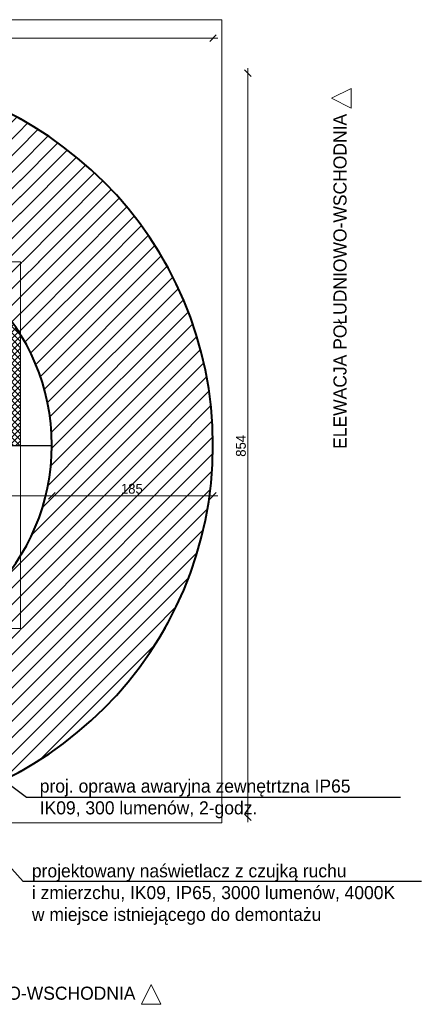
# Model space of a CAD drawing. Header units: centimetres. Extents: x 13236 to 130629, y -361 to 3059.
# Tile 6 of 71: x 14825 to 15286, y 328 to 1458. Entities that reach past the tile are written whole.
import ezdxf

# ---------------------------------------------------------------- set-up
doc = ezdxf.new("R2010")
doc.units = ezdxf.units.CM
doc.header["$MEASUREMENT"] = 0
doc.linetypes.add('Wipeout_Contour', pattern=[100, 0, -100])
for name, color, linetype, lineweight in [('0_Nr_pióra__1', 7, 'Continuous', 13), ('0_Nr_pióra__28', 7, 'Continuous', 25), ('0_Nr_pióra__61', 251, 'Continuous', 13), ('inw_legenda_Nr_pióra__1', 7, 'Continuous', 13), ('inw_wymiarowanie_Nr_pióra__1', 7, 'Continuous', 13), ('inw_ściany zewnętrzne_Nr_pióra__168', 7, 'Continuous', 5), ('inw_ściany zewnętrzne_Nr_pióra__27', 7, 'Continuous', 40), ('inw_ściany zewnętrzne_Nr_pióra__87', 7, 'Continuous', 13), ('Rozbiórka_0_Nr_pióra__1', 7, 'Continuous', 13), ('Rozbiórka_0_Nr_pióra__121', 255, 'Continuous', 0)]:
    doc.layers.add(name, color=color, linetype=linetype, lineweight=lineweight)
doc.layers.add('inw_wymiarowanie', color=7, linetype='Continuous')
doc.layers.add('inw_ściany zewnętrzne', color=7, linetype='Continuous')
doc.styles.add('STYL_AUTOMATYCZNY_1', font='GOTHIC.TTF')
doc.dimstyles.new('STYL_AUTOMATYCZNY__1', dxfattribs={"dimtxt": 11.25, "dimasz": 7.125, "dimexe": 0.18, "dimexo": 0.0625, "dimgap": 0.09, "dimtad": 1, "dimtih": 1, "dimtoh": 1, "dimdec": 0, "dimzin": 0, "dimdsep": 46, "dimtxsty": 'STYL_AUTOMATYCZNY_1', "dimblk": 'ARROWHEAD_6', "dimblk1": 'ARROWHEAD_6', "dimblk2": 'ARROWHEAD_6', "dimcen": 0.09, "dimse1": 1, "dimse2": 1, "dimclrd": 256, "dimclre": 256, "dimclrt": 256, "dimadec": 1, "dimazin": 0, "dimtfac": 1, "dimtdec": 4, "dimtmove": 0, "dimatfit": 3, "dimfxl": 1, "dimtolj": 1, "dimtzin": 0, "dimarcsym": 0})
doc.dimstyles.new('STYL_AUTOMATYCZNY__2', dxfattribs={"dimtxt": 11.25, "dimasz": 7.125, "dimexe": 0.18, "dimexo": 0.0625, "dimgap": 0.09, "dimtad": 1, "dimdec": 0, "dimzin": 0, "dimdsep": 46, "dimtxsty": 'STYL_AUTOMATYCZNY_1', "dimblk": 'ARROWHEAD_6', "dimblk1": 'ARROWHEAD_6', "dimblk2": 'ARROWHEAD_6', "dimcen": 0.09, "dimse1": 1, "dimse2": 1, "dimclrd": 256, "dimclre": 256, "dimclrt": 256, "dimadec": 1, "dimazin": 0, "dimtfac": 1, "dimtdec": 4, "dimtmove": 0, "dimatfit": 3, "dimfxl": 1, "dimtolj": 1, "dimtzin": 0, "dimarcsym": 0})
pattern_1 = [(45, (7331.23, 289.463), (-9.545941, 9.545941), [])]

# ---------------------------------------------------------------- blocks, each defined once
blk = doc.blocks.new('Strop_23_4', base_point=(14862.2, 969.1))
at = {"layer": '0_Nr_pióra__1', "linetype": 'Continuous', "flags": 128}
blk.add_lwpolyline([(14862.2, 969.1), (14503.2, 969.1), (14503.2, 758.2, 0.569792)], format="xyb", close=True, dxfattribs=at)
blk = doc.blocks.new('Ściana_7_4', base_point=(14172.5, 1458.3))
at = {"linetype": 'Wipeout_Contour', "ltscale": 42930.189596}
blk.add_wipeout([(14412.5, 1180.3), (14172.5, 1458.3), (14172.5, 1180.3)], dxfattribs=at).dxf.layer = 'inw_ściany zewnętrzne'
at = {"linetype": 'Wipeout_Contour', "ltscale": 45103.693866}
blk.add_wipeout([(14826.2, 1180.3), (15057.2, 1180.3), (15057.2, 1458.3)], dxfattribs=at).dxf.layer = 'inw_ściany zewnętrzne'
at = {"linetype": 'Wipeout_Contour', "ltscale": 44899.133809}
blk.add_wipeout([(14826.2, 1180.3), (15057.2, 1458.3), (14826.2, 1458.3)], dxfattribs=at).dxf.layer = 'inw_ściany zewnętrzne'
at = {"layer": 'inw_ściany zewnętrzne_Nr_pióra__87', "linetype": 'Continuous', "flags": 128}
blk.add_lwpolyline([(15057.2, 1458.3), (15057.2, 1180.3)], dxfattribs=at)
at = {"linetype": 'Wipeout_Contour', "ltscale": 58717.816648}
blk.add_wipeout([(14412.5, 1180.3), (14826.2, 1180.3), (14826.2, 1458.3), (14412.5, 1458.3)], dxfattribs=at).dxf.layer = 'inw_ściany zewnętrzne'
at = {"linetype": 'Wipeout_Contour', "ltscale": 43193.81165}
blk.add_wipeout([(14412.5, 1458.3), (14172.5, 1458.3), (14412.5, 1180.3)], dxfattribs=at).dxf.layer = 'inw_ściany zewnętrzne'
at = {"layer": 'inw_ściany zewnętrzne_Nr_pióra__87', "linetype": 'Continuous', "flags": 128}
for points in [[(14172.5, 1458.3), (14172.5, 1180.3)], [(15057.2, 1458.3), (14172.5, 1458.3)], [(14412.5, 1180.3), (14826.2, 1180.3)]]:
    blk.add_lwpolyline(points, dxfattribs=at)
blk = doc.blocks.new('Ściana_8_4', base_point=(15057.2, 1458.3))
at = {"linetype": 'Wipeout_Contour', "ltscale": 44748.904228}
blk.add_wipeout([(14826.2, 536.8), (15057.2, 536.8), (14826.2, 759.8)], dxfattribs=at).dxf.layer = 'inw_ściany zewnętrzne'
at = {"linetype": 'Wipeout_Contour', "ltscale": 44988.391529}
blk.add_wipeout([(14826.2, 759.8), (15057.2, 536.8), (15057.2, 759.8)], dxfattribs=at).dxf.layer = 'inw_ściany zewnętrzne'
at = {"layer": 'inw_ściany zewnętrzne_Nr_pióra__87', "linetype": 'Continuous', "flags": 128}
blk.add_lwpolyline([(15057.2, 536.8), (14826.2, 536.8)], dxfattribs=at)
at = {"linetype": 'Wipeout_Contour', "ltscale": 59898.631621}
blk.add_wipeout([(14826.2, 1180.3), (14826.2, 759.8), (15057.2, 759.8), (15057.2, 1180.3)], dxfattribs=at).dxf.layer = 'inw_ściany zewnętrzne'
at = {"layer": 'inw_ściany zewnętrzne_Nr_pióra__87', "linetype": 'Continuous', "flags": 128}
for points in [[(14826.2, 1180.3), (14826.2, 759.8)], [(15057.2, 536.8), (15057.2, 1180.3)]]:
    blk.add_lwpolyline(points, dxfattribs=at)
blk = doc.blocks.new('Ściana_9_4', base_point=(15057.2, 536.8))
at = {"linetype": 'Wipeout_Contour', "ltscale": 58536.708857}
blk.add_wipeout([(14826.2, 759.8), (14412.5, 759.8), (14412.5, 536.8), (14826.2, 536.8)], dxfattribs=at).dxf.layer = 'inw_ściany zewnętrzne'
at = {"layer": 'inw_ściany zewnętrzne_Nr_pióra__87', "linetype": 'Continuous', "flags": 128}
for points in [[(14826.2, 759.8), (14412.5, 759.8)], [(14412.5, 536.8), (14826.2, 536.8)]]:
    blk.add_lwpolyline(points, dxfattribs=at)
blk = doc.blocks.new('*D118', base_point=(7331.2, 289.5))
at = {"layer": 'inw_wymiarowanie_Nr_pióra__1', "linetype": 'Continuous'}
for p, q in [((14187.6, 1437), (14193.2, 1437)), ((14197, 1440.8), (14189.5, 1433.3)), ((14193.2, 1437), (15047.2, 1437)), ((15043.5, 1433.3), (15051, 1440.8)), ((15047.2, 1437), (15052.9, 1437))]:
    blk.add_line(p, q, dxfattribs=at)
at = {"layer": 'inw_wymiarowanie_Nr_pióra__1', "insert": (14607.1, 1439.3), "char_height": 11.25, "attachment_point": 7, "style": 'STYL_AUTOMATYCZNY_1'}
blk.add_mtext('\\A1;{\\pql;\\fCentury Gothic|b0|i0|c238|p34;854}', dxfattribs=at)
blk = doc.blocks.new('ARROWHEAD_6')
at = {"linetype": 'Continuous'}
for p, q in [((0, 0), (-1, 0)), ((-0.5, -0.5), (0.5, 0.5))]:
    blk.add_line(p, q, dxfattribs=at)
blk = doc.blocks.new('*D119', base_point=(7331.2, 289.5))
at = {"layer": 'inw_wymiarowanie_Nr_pióra__1', "linetype": 'Continuous'}
for p, q in [((15087.2, 1396.9), (15087.2, 1402.5)), ((15091, 1393.1), (15083.5, 1400.6)), ((15087.2, 542.9), (15087.2, 1396.9)), ((15083.5, 546.6), (15091, 539.1)), ((15087.2, 537.3), (15087.2, 542.9))]:
    blk.add_line(p, q, dxfattribs=at)
at = {"layer": 'inw_wymiarowanie_Nr_pióra__1', "insert": (15085, 956.7), "char_height": 11.25, "attachment_point": 7, "rotation": 90, "style": 'STYL_AUTOMATYCZNY_1'}
blk.add_mtext('\\A1;{\\pql;\\fCentury Gothic|b0|i0|c238|p34;854}', dxfattribs=at)
blk = doc.blocks.new('Elewacja_5_4', base_point=(13797.5, 328.4))
at = {"layer": '0_Nr_pióra__61', "insert": (14928.1, 333.4), "char_height": 15, "attachment_point": 9, "style": 'STYL_AUTOMATYCZNY_1'}
blk.add_mtext('\\A1;{\\pqr;\\pt0;\\fCentury Gothic|b0|i0|c238|p34;ELEWACJA PÓŁNOCNO-WSCHODNIA}', dxfattribs=at)
at = {"linetype": 'Wipeout_Contour', "ltscale": 44849.744504}
blk.add_wipeout([(14934.9, 328.4), (14957.4, 328.4), (14946.1, 350.9)], dxfattribs=at)
at = {"layer": '0_Nr_pióra__61', "linetype": 'Continuous', "flags": 128}
blk.add_lwpolyline([(14934.9, 328.4), (14957.4, 328.4), (14946.1, 350.9)], close=True, dxfattribs=at)
blk = doc.blocks.new('Elewacja_8_4', base_point=(15207.2, -103.2))
at = {"layer": '0_Nr_pióra__61', "insert": (15202.2, 952.1), "char_height": 15, "attachment_point": 9, "rotation": 90, "style": 'STYL_AUTOMATYCZNY_1'}
blk.add_mtext('\\A1;{\\pqr;\\pt0;\\fCentury Gothic|b0|i0|c238|p34;ELEWACJA POŁUDNIOWO-WSCHODNIA}', dxfattribs=at)
at = {"linetype": 'Wipeout_Contour', "ltscale": 45691.484154}
blk.add_wipeout([(15207.2, 958.8), (15207.2, 981.3), (15184.7, 970.1)], dxfattribs=at)
at = {"layer": '0_Nr_pióra__61', "linetype": 'Continuous', "flags": 128}
blk.add_lwpolyline([(15207.2, 958.8), (15207.2, 981.3), (15184.7, 970.1)], close=True, dxfattribs=at)
blk = doc.blocks.new('Ściana_11_4', base_point=(14862.2, 970))
at = {"layer": 'inw_ściany zewnętrzne_Nr_pióra__168', "linetype": 'Continuous'}
h = blk.add_hatch(dxfattribs=at)
h.set_pattern_fill('Bloczki_ceramiczne_0004', color=256, style=0, pattern_type=2)
h.set_pattern_definition(pattern_1)
h.paths.add_polyline_path([(15047.2, 970, 1), (14193.2, 970), (14378.2, 970, -1), (14862.2, 970)])
at = {"layer": 'inw_ściany zewnętrzne_Nr_pióra__27', "linetype": 'Continuous'}
for radius in [427, 242]:
    blk.add_arc((14620.2, 970), radius, 0, 180, dxfattribs=at)
blk = doc.blocks.new('Ściana_12_4', base_point=(14378.2, 970))
at = {"layer": 'inw_ściany zewnętrzne_Nr_pióra__168', "linetype": 'Continuous'}
h = blk.add_hatch(dxfattribs=at)
h.set_pattern_fill('Bloczki_ceramiczne_0004', color=256, style=0, pattern_type=2)
h.set_pattern_definition(pattern_1)
h.paths.add_polyline_path([(14193.2, 970, 1), (15047.2, 970), (14862.2, 970, -1), (14378.2, 970)])
at = {"layer": 'inw_ściany zewnętrzne_Nr_pióra__27', "linetype": 'Continuous'}
for radius in [427, 242]:
    blk.add_arc((14620.2, 970), radius, 180, 0, dxfattribs=at)
blk = doc.blocks.new('*D144', base_point=(7331.2, 289.5))
at = {"layer": 'inw_wymiarowanie_Nr_pióra__1', "linetype": 'Continuous'}
for p, q in [((14643.9, 915.7), (14636.4, 908.2)), ((14866, 915.7), (14858.5, 908.2)), ((14640.2, 911.9), (14862.2, 911.9))]:
    blk.add_line(p, q, dxfattribs=at)
at = {"layer": 'inw_wymiarowanie_Nr_pióra__1', "insert": (14738, 914.2), "char_height": 11.25, "attachment_point": 7, "style": 'STYL_AUTOMATYCZNY_1'}
blk.add_mtext('\\A1;{\\pql;\\fCentury Gothic|b0|i0|c238|p34;222}', dxfattribs=at)
blk = doc.blocks.new('*D145', base_point=(7331.2, 289.5))
at = {"layer": 'inw_wymiarowanie_Nr_pióra__1', "linetype": 'Continuous'}
for p, q in [((14866, 915.7), (14858.5, 908.2)), ((15043.5, 908.2), (15051, 915.7)), ((14862.2, 911.9), (15047.2, 911.9)), ((15047.2, 911.9), (15052.9, 911.9))]:
    blk.add_line(p, q, dxfattribs=at)
at = {"layer": 'inw_wymiarowanie_Nr_pióra__1', "insert": (14941.5, 914.2), "char_height": 11.25, "attachment_point": 7, "style": 'STYL_AUTOMATYCZNY_1'}
blk.add_mtext('\\A1;{\\pql;\\fCentury Gothic|b0|i0|c238|p34;185}', dxfattribs=at)

msp = doc.modelspace()

# ---------------------------------------------------------------- hatches: boundary and pattern name
at = {"layer": 'Rozbiórka_0_Nr_pióra__121', "linetype": 'Continuous'}
h = msp.add_hatch(dxfattribs=at)
h.set_pattern_fill('Siatka_5x5_ukośna_0004', color=256, style=0, pattern_type=2)
h.set_pattern_definition([(45, (7331.23, 289.463), (-3.535534, 3.535534), []), (135, (7331.23, 289.463), (3.535534, 3.535534), [])])
h.paths.add_polyline_path([(14650.2, 1210.2, 0.000059), (14650.2, 1210.2), (14650.2, 969.1), (14881, 969.1), (14881, 970), (14862.2, 970, 0.378262)])

# ---------------------------------------------------------------- linework, layer by layer
at = {"layer": 'Rozbiórka_0_Nr_pióra__1', "linetype": 'Continuous', "flags": 128}
msp.add_lwpolyline([(14650.2, 1210.2, 0.000059), (14650.2, 1210.2), (14650.2, 969.1), (14881, 969.1), (14881, 970), (14862.2, 970, 0.378262)], format="xyb", close=True, dxfattribs=at)

# ---------------------------------------------------------------- block references
for name, p in [('Elewacja_8_4', (15205.7, 294.9)), ('Elewacja_5_4', (13827.6, 328.4))]:
    msp.add_blockref(name, p)
at = {"linetype": 'Continuous'}
msp.add_blockref('Strop_23_4', (14862.2, 969.1), dxfattribs=at)

# ---------------------------------------------------------------- texts
at = {"layer": 'inw_legenda_Nr_pióra__1', "linetype": 'Continuous', "insert": (14839.3, 419.5), "char_height": 15, "attachment_point": 7, "style": 'STYL_AUTOMATYCZNY_1'}
msp.add_mtext('\\A1;\\pxql;{\\C1;projektowany naświetlacz z czujką ruchu\\Pi zmierzchu, IK09, IP65, 3000 lumenów, 4000K\\Pw miejsce istniejącego do demontażu}', dxfattribs=at)

# ---------------------------------------------------------------- next in the draw order: block references
at = {"layer": 'inw_ściany zewnętrzne'}
msp.add_blockref('Ściana_7_4', (14172.5, 1458.3), dxfattribs=at)

# ---------------------------------------------------------------- next in the draw order: block references
msp.add_blockref('Ściana_8_4', (15057.2, 1458.3), dxfattribs=at)

# ---------------------------------------------------------------- next in the draw order: linework, layer by layer
at = {"layer": '0_Nr_pióra__1', "linetype": 'Continuous'}
msp.add_lwpolyline([(15057.2, 536.8), (15057.2, 1458.3)], dxfattribs=at)
at = {"layer": '0_Nr_pióra__28', "linetype": 'Continuous'}
msp.add_line((14862.2, 969.1), (14650.2, 969.1), dxfattribs=at)

# ---------------------------------------------------------------- next in the draw order: block references
at = {"layer": 'inw_ściany zewnętrzne'}
for name, p in [('Ściana_11_4', (14862.2, 970)), ('Ściana_9_4', (15057.2, 536.8))]:
    msp.add_blockref(name, p, dxfattribs=at)

# ---------------------------------------------------------------- next in the draw order: texts
at = {"layer": 'inw_legenda_Nr_pióra__1', "linetype": 'Continuous', "insert": (14848.3, 541.8), "char_height": 15, "attachment_point": 7, "style": 'STYL_AUTOMATYCZNY_1'}
msp.add_mtext('\\A1;\\pxql;{\\C1;proj. oprawa awaryjna zewnętrtzna IP65\\PIK09, 300 lumenów, 2-godz. }', dxfattribs=at)

# ---------------------------------------------------------------- next in the draw order: dimensions: what is measured, and where the dimension line sits
at = {"layer": 'inw_wymiarowanie', "linetype": 'Continuous'}
for base, p1, p2, picture, middle in [((15047.2, 1437), (14193.2, 970), (15047.2, 970), '*D118', (14619.9, 1444.9)), ((14862.2, 911.9), (14640.2, 968.7), (14862.2, 969.1), '*D144', (14750.9, 919.8)), ((15047.2, 911.9), (14862.2, 969.1), (15047.2, 970), '*D145', (14954.4, 919.8))]:
    dim = msp.add_linear_dim(base=base, p1=p1, p2=p2, dimstyle='STYL_AUTOMATYCZNY__1', dxfattribs=at)
    dim.commit()
    dim.dimension.update_dxf_attribs({"geometry": picture, "text_midpoint": middle, "dimtype": 160})

# ---------------------------------------------------------------- next in the draw order: linework, layer by layer
for points in [[(15286.4, 469.1), (14829.3, 469.1), (14593.4, 732.2)], [(14615.3, 729.1), (14833, 565.9), (15262.5, 565.9)]]:
    msp.add_lwpolyline(points)

# ---------------------------------------------------------------- next in the draw order: block references
at = {"layer": 'inw_ściany zewnętrzne'}
msp.add_blockref('Ściana_12_4', (14378.2, 970), dxfattribs=at)

# ---------------------------------------------------------------- next in the draw order: dimensions: what is measured, and where the dimension line sits
at = {"layer": 'inw_wymiarowanie', "linetype": 'Continuous'}
dim = msp.add_linear_dim(base=(15087.2, 1396.9), p1=(14348.2, 542.9), p2=(14348.2, 1396.9), angle=90, dimstyle='STYL_AUTOMATYCZNY__2', dxfattribs=at)
dim.commit()
dim.dimension.update_dxf_attribs({"geometry": '*D119', "text_midpoint": (15079.4, 969.6), "dimtype": 160, "text_rotation": 90})

doc.saveas('drawing.dxf')
